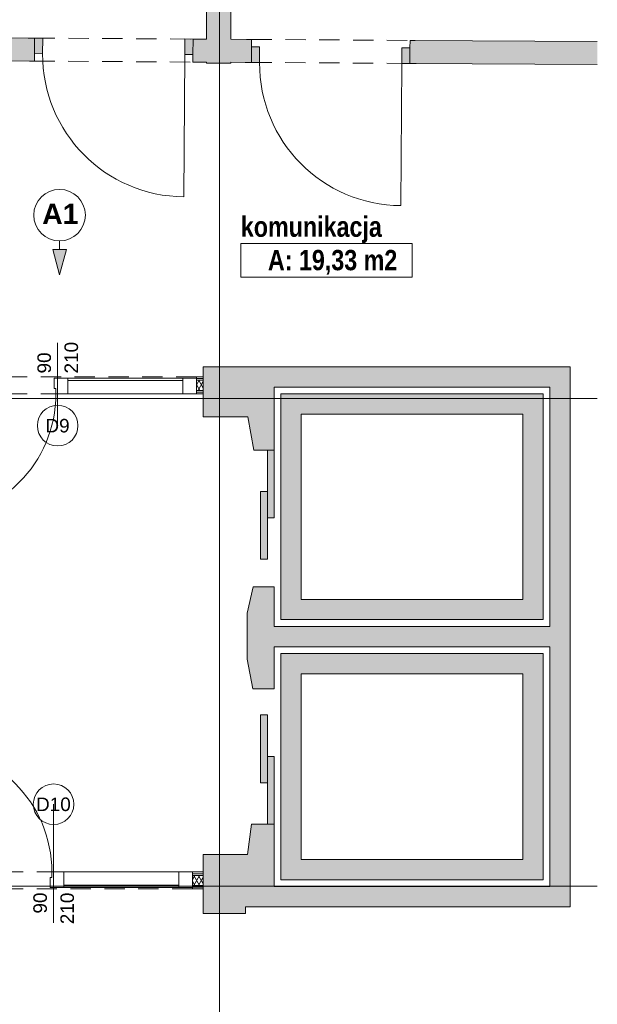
# Paper-space layout 'A-44 WYKOŃCZENIA ŚCIAN - PIĘTRO -1' of a CAD drawing. Header units: millimetres. Extents: x 0 to 594, y 0 to 297.
# Tile 10 of 16: x 333 to 376, y 114 to 187. Entities that reach past the tile are written whole.
import ezdxf
from ezdxf.xclip import XClip

# ---------------------------------------------------------------- set-up
doc = ezdxf.new("R2010")
doc.units = ezdxf.units.MM
doc.header["$MEASUREMENT"] = 0
doc.header["$XCLIPFRAME"] = 0
for name, pattern in [('DASHDOTX2', [1000, 500, -250, 0, -250]), ('Przer. długie kreski', [2.5, 1.5, -1]), ('PRZERYWANA_DU_A', [550, 350, -200])]:
    doc.linetypes.add(name, pattern=pattern)
for name, color, linetype, lineweight in [('0_Nr_pióra__1', 7, 'Continuous', 20), ('0_Nr_pióra__2', 8, 'Continuous', 13), ('A__OKŁADZINY ŚCIAN_Nr_pióra__1', 7, 'Continuous', 20), ('A_winda_Nr_pióra__1', 7, 'Continuous', 20), ('A_ściany proj_Nr_pióra__1', 7, 'Continuous', 20), ('A_ściany_Nr_pióra__1', 7, 'Continuous', 20), ('Drzwi Archicad_Nr_pióra__1', 7, 'Continuous', 20), ('Drzwi Archicad_Nr_pióra__3', 252, 'Continuous', 13), ('Znaczniki drzwi Archicada_Nr_pióra__3', 252, 'Continuous', 13)]:
    doc.layers.add(name, color=color, linetype=linetype, lineweight=lineweight)
for name, color, linetype in [('A__OKŁADZINY ŚCIAN', 7, 'Continuous'), ('A_podrys', 7, 'Continuous'), ('A_winda', 7, 'Continuous'), ('A_ściany', 7, 'Continuous'), ('A_ściany proj', 7, 'Continuous'), ('Drzwi Archicad', 7, 'Continuous')]:
    doc.layers.add(name, color=color, linetype=linetype)
for name, color, linetype, lineweight, true_color in [('A_osie_Nr_pióra__16', 7, 'Continuous', 5, 0x0f0f0f), ('A_ściany proj_Nr_pióra__21', 7, 'Continuous', 5, 0xb0b0b0), ('A_ściany_Nr_pióra__10', 7, 'Continuous', 13, 0x4b4b4b)]:
    doc.layers.add(name, color=color, linetype=linetype, lineweight=lineweight, true_color=true_color)
doc.styles.add('STYL_AUTOMATYCZNY_3', font='arial.ttf')
doc.styles.add('STYL_AUTOMATYCZNY_4', font='arial.ttf')
doc.styles.add('STYL_AUTOMATYCZNY_6', font='ARIALN.TTF')
pattern_1 = [(0, (-1493.6565, -286.4806), (0, 1), [0, -1])]
pattern_2 = [(60, (-1493.65654, -286.4806), (-0.25980762, 0.15), []), (120, (-1493.65654, -286.4806), (0.25980762, 0.15), [])]

# ---------------------------------------------------------------- blocks, each defined once
blk = doc.blocks.new('Rysunek_1_1', base_point=(-1493.657, -286.481))
at = {"layer": 'A__OKŁADZINY ŚCIAN', "linetype": 'Continuous', "lineweight": 0, "true_color": 0x000000}
blk.add_hatch(color=18, dxfattribs=at).paths.add_polyline_path([(335.836, 167.73), (336.336, 169.596), (335.336, 169.596)])
at = {"layer": 'A_winda', "linetype": 'Continuous', "lineweight": 0, "true_color": 0xfdfdfd}
h = blk.add_hatch(color=7, dxfattribs=at)
h.paths.add_polyline_path([(352.175, 158.944), (352.175, 142.27), (371.535, 142.27), (371.535, 158.944)])
h.paths.add_polyline_path([(370.035, 157.444), (370.035, 143.77), (353.675, 143.77), (353.675, 157.444)], flags=0)
for points in [[(351.175, 149.793), (351.675, 149.793), (351.675, 154.793), (351.175, 154.793)], [(350.675, 146.733), (351.175, 146.733), (351.175, 151.733), (350.675, 151.733)], [(350.675, 135.234), (350.675, 130.234), (351.175, 130.234), (351.175, 135.234)], [(351.175, 132.175), (351.175, 127.175), (351.675, 127.175), (351.675, 132.175)]]:
    blk.add_hatch(color=7, dxfattribs=at).paths.add_polyline_path(points)
h = blk.add_hatch(color=7, dxfattribs=at)
h.paths.add_polyline_path([(371.535, 139.77), (352.175, 139.77), (352.175, 123.062), (371.535, 123.062)])
h.paths.add_polyline_path([(370.035, 138.27), (370.035, 124.562), (353.675, 124.562), (353.675, 138.27)], flags=0)
at = {"layer": 'A_ściany', "linetype": 'Continuous', "lineweight": 0, "true_color": 0x000000}
for points in [[(348.491, 183.344), (348.491, 193.084), (346.691, 193.084), (346.691, 183.344)], [(280.45, 183.834), (333.981, 183.503), (333.992, 185.203), (281.95, 185.524)], [(345.692, 185.13), (345.681, 183.43), (346.691, 183.424), (346.691, 185.124)], [(348.491, 183.413), (349.998, 183.404), (350.008, 185.104), (348.491, 185.113)], [(361.708, 185.031), (361.698, 183.331), (375.535, 183.246), (375.535, 184.946)], [(346.445, 157.231), (349.741, 157.231), (350.185, 154.793), (351.675, 154.793), (351.675, 160.944), (346.445, 160.944)], [(373.535, 160.944), (351.675, 160.944), (351.675, 159.444), (373.535, 159.444)], [(373.535, 121.062), (373.535, 159.444), (372.035, 159.444), (372.035, 122.562)], [(349.689, 139.343), (350.096, 137.175), (351.675, 137.175), (351.675, 144.693), (350.135, 144.693), (349.689, 142.743)], [(351.675, 140.27), (372.035, 140.27), (372.035, 141.77), (351.675, 141.77)], [(349.701, 124.931), (346.445, 124.931), (346.445, 120.579), (349.564, 120.579), (349.564, 121.062), (351.675, 121.062), (351.675, 127.175), (349.996, 127.175)], [(351.675, 121.062), (373.535, 121.062), (372.035, 122.562), (351.675, 122.562)]]:
    blk.add_hatch(color=18, dxfattribs=at).paths.add_polyline_path(points)
at = {"layer": 'A_ściany proj', "linetype": 'Continuous', "lineweight": 13}
h = blk.add_hatch(dxfattribs=at)
h.set_pattern_fill('gypsum_0001', color=8, style=0, pattern_type=2)
h.set_pattern_definition(pattern_1)
h.paths.add_polyline_path([(345.945, 160.194), (345.945, 160.069), (346.445, 160.069), (346.445, 160.194)])
h = blk.add_hatch(dxfattribs=at)
h.set_pattern_fill('gypsum_0001', color=8, style=0, pattern_type=2)
h.set_pattern_definition(pattern_1)
h.paths.add_polyline_path([(346.445, 160.069), (345.945, 160.069), (345.945, 159.944), (346.445, 159.944)])
h = blk.add_hatch(dxfattribs=at)
h.set_pattern_fill('batt_insulation_0001', color=8, style=0, pattern_type=2)
h.set_pattern_definition(pattern_2)
h.paths.add_polyline_path([(346.445, 159.944), (345.945, 159.944), (345.945, 159.194), (346.445, 159.194)])
h = blk.add_hatch(dxfattribs=at)
h.set_pattern_fill('gypsum_0001', color=8, style=0, pattern_type=2)
h.set_pattern_definition(pattern_1)
h.paths.add_polyline_path([(346.445, 159.194), (345.945, 159.194), (345.945, 159.069), (346.445, 159.069)])
h = blk.add_hatch(dxfattribs=at)
h.set_pattern_fill('gypsum_0001', color=8, style=0, pattern_type=2)
h.set_pattern_definition(pattern_1)
h.paths.add_polyline_path([(345.945, 158.944), (346.445, 158.944), (346.445, 159.069), (345.945, 159.069)])
h = blk.add_hatch(dxfattribs=at)
h.set_pattern_fill('gypsum_0001', color=8, style=0, pattern_type=2)
h.set_pattern_definition(pattern_1)
h.paths.add_polyline_path([(346.445, 123.644), (345.645, 123.644), (345.645, 123.519), (346.445, 123.519)])
h = blk.add_hatch(dxfattribs=at)
h.set_pattern_fill('gypsum_0001', color=8, style=0, pattern_type=2)
h.set_pattern_definition(pattern_1)
h.paths.add_polyline_path([(346.445, 123.519), (345.645, 123.519), (345.645, 123.394), (346.445, 123.394)])
h = blk.add_hatch(dxfattribs=at)
h.set_pattern_fill('batt_insulation_0001', color=8, style=0, pattern_type=2)
h.set_pattern_definition(pattern_2)
h.paths.add_polyline_path([(346.445, 123.394), (345.645, 123.394), (345.645, 122.644), (346.445, 122.644)])
h = blk.add_hatch(dxfattribs=at)
h.set_pattern_fill('gypsum_0001', color=8, style=0, pattern_type=2)
h.set_pattern_definition(pattern_1)
h.paths.add_polyline_path([(345.645, 122.644), (345.645, 122.519), (346.445, 122.519), (346.445, 122.644)])
h = blk.add_hatch(dxfattribs=at)
h.set_pattern_fill('gypsum_0001', color=8, style=0, pattern_type=2)
h.set_pattern_definition(pattern_1)
h.paths.add_polyline_path([(345.645, 122.394), (346.445, 122.394), (346.445, 122.519), (345.645, 122.519)])
at = {"layer": 'Drzwi Archicad', "linetype": 'Continuous', "lineweight": 0, "true_color": 0xfdfdfd}
for points in [[(333.992, 185.203), (333.985, 184.053), (334.585, 184.049), (334.592, 185.199)], [(345.685, 183.98), (345.692, 185.13), (345.092, 185.134), (345.085, 183.984)], [(350.005, 184.554), (349.998, 183.404), (350.598, 183.4), (350.605, 184.55)], [(361.698, 183.331), (361.705, 184.481), (361.105, 184.485), (361.098, 183.335)]]:
    blk.add_hatch(color=7, dxfattribs=at).paths.add_polyline_path(points)
at = {"layer": '0_Nr_pióra__1', "color": 7, "linetype": 'Continuous', "lineweight": 20}
for p, q in [((349.218, 170.03), (349.218, 167.559)), ((349.218, 170.03), (361.87, 170.03)), ((361.87, 170.03), (361.87, 167.559)), ((349.218, 167.559), (361.87, 167.559))]:
    blk.add_line(p, q, dxfattribs=at)
at = {"layer": '0_Nr_pióra__2', "color": 8, "linetype": 'PRZERYWANA_DU_A', "lineweight": 13, "flags": 128}
blk.add_lwpolyline([(375.535, 92.594), (375.535, 187.594)], dxfattribs=at)
at = {"layer": 'A__OKŁADZINY ŚCIAN_Nr_pióra__1', "color": 7, "linetype": 'Continuous', "lineweight": 20}
for p, q in [((335.836, 170.23), (335.836, 169.596)), ((335.336, 169.596), (336.336, 169.596)), ((335.836, 167.73), (335.336, 169.596)), ((335.836, 167.73), (336.336, 169.596))]:
    blk.add_line(p, q, dxfattribs=at)
blk.add_circle((335.836, 172.133), 1.903, dxfattribs=at)
at = {"layer": 'A_osie_Nr_pióra__16', "color": 250, "linetype": 'DASHDOTX2', "lineweight": 5, "true_color": 0x0f0f0f}
for p, q in [((347.641, 242.052), (347.641, 92.594)), ((375.535, 158.594), (151.336, 158.594)), ((375.535, 122.594), (151.336, 122.594))]:
    blk.add_line(p, q, dxfattribs=at)
at = {"layer": 'A_winda_Nr_pióra__1', "color": 7, "linetype": 'PRZERYWANA_DU_A', "lineweight": 20, "flags": 128}
for points in [[(352.175, 158.944), (371.535, 158.944), (371.535, 142.27), (352.175, 142.27)], [(370.035, 157.444), (370.035, 143.77), (353.675, 143.77), (353.675, 157.444)], [(371.535, 139.77), (352.175, 139.77), (352.175, 123.062), (371.535, 123.062)], [(370.035, 138.27), (370.035, 124.562), (353.675, 124.562), (353.675, 138.27)]]:
    blk.add_lwpolyline(points, close=True, dxfattribs=at)
at = {"layer": 'A_winda_Nr_pióra__1', "color": 7, "linetype": 'Continuous', "lineweight": 20, "flags": 128}
for points in [[(351.175, 149.793), (351.175, 154.793), (351.675, 154.793), (351.675, 149.793)], [(350.675, 146.733), (350.675, 151.733), (351.175, 151.733), (351.175, 146.733)], [(350.675, 135.234), (350.675, 130.234), (351.175, 130.234), (351.175, 135.234)], [(351.175, 132.175), (351.175, 127.175), (351.675, 127.175), (351.675, 132.175)]]:
    blk.add_lwpolyline(points, close=True, dxfattribs=at)
at = {"layer": 'A_ściany proj_Nr_pióra__1', "color": 7, "linetype": 'Continuous', "lineweight": 20, "flags": 128}
for points in [[(346.445, 160.194), (345.945, 160.194)], [(345.945, 158.944), (346.445, 158.944)], [(346.445, 123.644), (345.645, 123.644)], [(345.645, 122.394), (346.445, 122.394)]]:
    blk.add_lwpolyline(points, dxfattribs=at)
at = {"layer": 'A_ściany proj_Nr_pióra__21', "color": 253, "linetype": 'Continuous', "lineweight": 5, "true_color": 0xb0b0b0}
for p, q in [((345.945, 160.094), (345.945, 160.194)), ((345.945, 160.069), (345.945, 160.094)), ((346.445, 160.069), (345.945, 160.069)), ((345.945, 159.944), (345.945, 160.069)), ((346.445, 159.944), (345.945, 159.944)), ((345.945, 159.194), (345.945, 159.944)), ((345.945, 159.194), (346.445, 159.194)), ((345.945, 159.069), (345.945, 159.194)), ((345.945, 159.069), (346.445, 159.069)), ((345.945, 158.944), (345.945, 159.069)), ((345.645, 123.644), (345.645, 123.519)), ((346.445, 123.519), (345.645, 123.519)), ((345.645, 123.519), (345.645, 123.394)), ((346.445, 123.394), (345.645, 123.394)), ((345.645, 123.394), (345.645, 122.644)), ((345.645, 122.644), (346.445, 122.644)), ((345.645, 122.644), (345.645, 122.519)), ((345.645, 122.519), (346.445, 122.519)), ((345.645, 122.519), (345.645, 122.494)), ((345.645, 122.494), (345.645, 122.394))]:
    blk.add_line(p, q, dxfattribs=at)
at = {"layer": 'A_ściany proj_Nr_pióra__21', "color": 253, "linetype": 'Continuous', "lineweight": 5, "true_color": 0xb0b0b0, "flags": 128}
for points in [[(346.445, 160.069), (346.445, 160.194)], [(346.445, 159.944), (346.445, 160.069)], [(346.445, 159.194), (346.445, 159.944)], [(346.445, 159.069), (346.445, 159.194)], [(346.445, 158.944), (346.445, 159.069)], [(346.445, 123.644), (346.445, 123.519)], [(346.445, 123.519), (346.445, 123.394)], [(346.445, 123.394), (346.445, 122.644)], [(346.445, 122.644), (346.445, 122.519)], [(346.445, 122.519), (346.445, 122.394)]]:
    blk.add_lwpolyline(points, dxfattribs=at)
at = {"layer": 'A_ściany_Nr_pióra__1', "color": 7, "linetype": 'Continuous', "lineweight": 20}
for p, q in [((333.992, 185.203), (333.522, 185.206)), ((333.992, 185.203), (333.985, 184.053)), ((345.692, 185.13), (345.685, 183.98)), ((345.692, 185.13), (346.162, 185.128)), ((350.008, 185.104), (349.638, 185.106)), ((350.005, 184.554), (350.008, 185.104)), ((361.705, 184.481), (361.708, 185.031)), ((361.708, 185.031), (362.078, 185.029)), ((333.985, 184.053), (333.981, 183.503)), ((345.685, 183.98), (345.681, 183.43)), ((349.998, 183.404), (350.005, 184.554)), ((361.698, 183.331), (361.705, 184.481)), ((333.981, 183.503), (333.611, 183.505)), ((345.681, 183.43), (346.051, 183.428)), ((349.998, 183.404), (349.528, 183.407)), ((361.698, 183.331), (362.168, 183.329)), ((351.675, 154.793), (350.185, 154.793)), ((350.135, 144.693), (351.675, 144.693)), ((351.675, 137.175), (350.096, 137.175)), ((349.996, 127.175), (351.675, 127.175))]:
    blk.add_line(p, q, dxfattribs=at)
at = {"layer": 'A_ściany_Nr_pióra__1', "color": 7, "linetype": 'Continuous', "lineweight": 20, "flags": 128}
for points in [[(346.691, 193.084), (346.691, 185.124)], [(348.491, 185.113), (348.491, 193.084)], [(333.992, 185.203), (281.95, 185.524)], [(346.691, 185.124), (345.692, 185.13)], [(350.008, 185.104), (348.491, 185.113)], [(375.535, 184.946), (361.708, 185.031)], [(293.35, 183.754), (333.981, 183.503)], [(345.681, 183.43), (346.691, 183.424)], [(346.691, 183.424), (346.691, 183.344)], [(346.691, 183.344), (348.491, 183.344)], [(348.491, 183.413), (349.998, 183.404)], [(348.491, 183.344), (348.491, 183.413)], [(361.698, 183.331), (375.535, 183.246)], [(351.675, 160.944), (346.445, 160.944)], [(346.445, 160.944), (346.445, 157.231)], [(373.535, 160.944), (351.675, 160.944)], [(373.535, 159.444), (373.535, 160.944)], [(351.675, 159.444), (372.035, 159.444)], [(351.675, 154.793), (351.675, 159.444)], [(372.035, 159.444), (372.035, 141.77)], [(373.535, 121.062), (373.535, 159.444)], [(346.445, 157.231), (349.741, 157.231)], [(349.741, 157.231), (350.185, 154.793)], [(350.135, 144.693), (349.689, 142.743)], [(351.675, 141.77), (351.675, 144.693)], [(349.689, 142.743), (349.689, 139.343)], [(372.035, 141.77), (351.675, 141.77)], [(351.675, 140.27), (372.035, 140.27)], [(351.675, 137.175), (351.675, 140.27)], [(372.035, 140.27), (372.035, 122.562)], [(349.689, 139.343), (350.096, 137.175)], [(349.996, 127.175), (349.701, 124.931)], [(351.675, 122.562), (351.675, 127.175)], [(349.701, 124.931), (346.445, 124.931)], [(346.445, 124.931), (346.445, 120.579)], [(372.035, 122.562), (351.675, 122.562)], [(349.564, 120.579), (349.564, 121.062)], [(349.564, 121.062), (351.675, 121.062)], [(351.675, 121.062), (373.535, 121.062)], [(346.445, 120.579), (349.564, 120.579)]]:
    blk.add_lwpolyline(points, dxfattribs=at)
at = {"layer": 'A_ściany_Nr_pióra__10', "color": 251, "linetype": 'Przer. długie kreski', "lineweight": 13, "true_color": 0x4b4b4b}
for p, q in [((333.992, 185.203), (345.692, 185.13)), ((350.008, 185.104), (361.708, 185.031)), ((333.981, 183.503), (345.681, 183.43)), ((349.998, 183.404), (361.698, 183.331))]:
    blk.add_line(p, q, dxfattribs=at)
at = {"layer": 'Drzwi Archicad_Nr_pióra__1', "color": 7, "linetype": 'Continuous', "lineweight": 20}
for p, q in [((333.992, 185.203), (333.522, 185.206)), ((333.992, 185.203), (333.522, 185.206)), ((333.985, 184.053), (333.992, 185.203)), ((333.992, 185.203), (333.985, 184.053)), ((333.992, 185.203), (333.985, 184.053)), ((333.992, 185.203), (334.592, 185.199)), ((334.592, 185.199), (334.585, 184.049)), ((345.085, 183.984), (345.092, 185.134)), ((345.092, 185.134), (345.692, 185.13)), ((345.692, 185.13), (345.685, 183.98)), ((345.692, 185.13), (345.685, 183.98)), ((345.692, 185.13), (345.685, 183.98)), ((345.692, 185.13), (346.162, 185.128)), ((345.692, 185.13), (346.162, 185.128)), ((350.008, 185.104), (349.638, 185.106)), ((350.008, 185.104), (349.638, 185.106)), ((350.005, 184.554), (350.008, 185.104)), ((350.005, 184.554), (350.008, 185.104)), ((361.705, 184.481), (361.708, 185.031)), ((361.705, 184.481), (361.708, 185.031)), ((361.708, 185.031), (362.078, 185.029)), ((361.708, 185.031), (362.078, 185.029)), ((333.985, 184.053), (333.981, 183.503)), ((333.985, 184.053), (333.981, 183.503)), ((334.585, 184.049), (333.985, 184.053)), ((345.085, 183.984), (345.02, 173.484)), ((345.685, 183.98), (345.085, 183.984)), ((345.685, 183.98), (345.681, 183.43)), ((345.685, 183.98), (345.681, 183.43)), ((349.998, 183.404), (350.005, 184.554)), ((349.998, 183.404), (350.005, 184.554)), ((349.998, 183.404), (350.005, 184.554)), ((350.005, 184.554), (350.605, 184.55)), ((350.605, 184.55), (350.598, 183.4)), ((361.098, 183.335), (361.105, 184.485)), ((361.105, 184.485), (361.705, 184.481)), ((361.705, 184.481), (361.698, 183.331)), ((361.698, 183.331), (361.705, 184.481)), ((361.698, 183.331), (361.705, 184.481)), ((333.981, 183.503), (333.611, 183.505)), ((333.981, 183.503), (333.611, 183.505)), ((345.681, 183.43), (346.051, 183.428)), ((345.681, 183.43), (346.051, 183.428)), ((349.998, 183.404), (349.528, 183.407)), ((349.998, 183.404), (349.528, 183.407)), ((350.598, 183.4), (349.998, 183.404)), ((361.098, 183.335), (361.033, 172.835)), ((361.698, 183.331), (361.098, 183.335)), ((361.698, 183.331), (362.168, 183.329)), ((361.698, 183.331), (362.168, 183.329)), ((351.675, 154.793), (350.185, 154.793)), ((350.135, 144.693), (351.675, 144.693)), ((351.675, 137.175), (350.096, 137.175)), ((349.996, 127.175), (351.675, 127.175))]:
    blk.add_line(p, q, dxfattribs=at)
for centre in [(345.085, 183.984), (361.098, 183.335)]:
    blk.add_arc(centre, 10.5, 179.64597, 269.64597, dxfattribs=at)
at = {"layer": 'Drzwi Archicad_Nr_pióra__3', "color": 252, "linetype": 'Przer. długie kreski', "lineweight": 13}
for p, q in [((345.945, 160.194), (325.445, 160.194)), ((345.945, 158.944), (325.445, 158.944)), ((345.645, 123.644), (325.145, 123.644)), ((345.645, 122.394), (325.145, 122.394))]:
    blk.add_line(p, q, dxfattribs=at)
at = {"layer": 'Drzwi Archicad_Nr_pióra__3', "color": 252, "linetype": 'Continuous', "lineweight": 13}
for p, q in [((335.445, 160.094), (335.445, 159.344)), ((336.445, 160.094), (335.445, 160.094)), ((336.445, 158.944), (336.445, 160.094)), ((336.445, 160.094), (344.945, 160.094)), ((336.445, 158.944), (336.445, 160.094)), ((344.945, 159.914), (336.445, 159.914)), ((345.945, 160.094), (344.945, 160.094)), ((344.945, 160.094), (344.945, 158.944)), ((344.945, 160.094), (344.945, 158.944)), ((345.945, 160.094), (345.945, 160.194)), ((345.945, 158.944), (345.945, 160.094)), ((345.945, 160.069), (345.945, 160.094)), ((345.945, 160.069), (345.945, 160.094)), ((345.945, 159.944), (345.945, 160.069)), ((345.945, 159.944), (345.945, 160.069)), ((345.945, 159.194), (345.945, 159.944)), ((345.945, 159.194), (345.945, 159.944)), ((335.445, 159.344), (335.565, 159.344)), ((335.565, 159.344), (335.565, 158.944)), ((345.945, 159.069), (345.945, 159.194)), ((345.945, 159.069), (345.945, 159.194)), ((335.565, 158.944), (336.445, 158.944)), ((344.945, 158.944), (336.445, 158.944)), ((336.445, 158.944), (344.945, 158.944)), ((344.945, 158.944), (345.945, 158.944)), ((345.945, 158.944), (345.945, 159.069)), ((345.945, 158.944), (345.945, 159.069)), ((335.265, 123.244), (335.265, 123.644)), ((335.265, 123.644), (336.145, 123.644)), ((336.145, 123.644), (336.145, 122.494)), ((344.645, 123.644), (336.145, 123.644)), ((336.145, 123.644), (336.145, 122.494)), ((336.145, 123.644), (344.645, 123.644)), ((344.645, 122.494), (344.645, 123.644)), ((344.645, 123.644), (345.645, 123.644)), ((344.645, 122.494), (344.645, 123.644)), ((345.645, 123.644), (345.645, 122.494)), ((345.645, 123.644), (345.645, 123.519)), ((345.645, 123.644), (345.645, 123.519)), ((335.145, 122.494), (335.145, 123.244)), ((335.145, 123.244), (335.265, 123.244)), ((345.645, 123.519), (345.645, 123.394)), ((345.645, 123.519), (345.645, 123.394)), ((345.645, 123.394), (345.645, 122.644)), ((345.645, 123.394), (345.645, 122.644)), ((336.145, 122.494), (335.145, 122.494)), ((344.645, 122.674), (336.145, 122.674)), ((336.145, 122.494), (344.645, 122.494)), ((345.645, 122.494), (344.645, 122.494)), ((345.645, 122.644), (345.645, 122.519)), ((345.645, 122.644), (345.645, 122.519)), ((345.645, 122.519), (345.645, 122.494)), ((345.645, 122.519), (345.645, 122.494)), ((345.645, 122.494), (345.645, 122.394))]:
    blk.add_line(p, q, dxfattribs=at)
for centre, start, end in [((326.325, 158.944), 270, 0), ((326.025, 123.644), 0, 90)]:
    blk.add_arc(centre, 9.24, start, end, dxfattribs=at)
at = {"layer": 'Znaczniki drzwi Archicada_Nr_pióra__3', "color": 252, "linetype": 'Continuous', "lineweight": 13}
for p, q in [((335.695, 156.593), (335.695, 162.694)), ((335.395, 128.644), (335.395, 119.894))]:
    blk.add_line(p, q, dxfattribs=at)
at = {"layer": 'Znaczniki drzwi Archicada_Nr_pióra__3', "color": 252, "linetype": 'Continuous', "lineweight": 13, "flags": 128}
for points in [[(334.195, 156.593, 1), (337.195, 156.593, 1)], [(336.895, 128.644, 1), (333.895, 128.644, 1)]]:
    blk.add_lwpolyline(points, format="xyb", close=True, dxfattribs=at)
at = {"layer": '0_Nr_pióra__1', "color": 7, "linetype": 'Continuous', "lineweight": 20, "char_height": 1.5, "attachment_point": 1, "style": 'STYL_AUTOMATYCZNY_6'}
for s, insert in [('\\A1;{\\pql;\\fArial Narrow|b1|i0|c238|p0;\\W1.000000;komunikacja}', (349.218, 172.031)), ('\\A1;{\\pql;\\fArial Narrow|b1|i0|c238|p0;\\W1.000000;A: 19,33 m2}', (351.218, 169.565))]:
    blk.add_mtext(s, dxfattribs=dict(at, insert=insert))
at = {"layer": 'A__OKŁADZINY ŚCIAN_Nr_pióra__1', "color": 7, "linetype": 'Continuous', "lineweight": 20, "insert": (334.554, 172.219), "char_height": 1.5, "attachment_point": 4, "style": 'STYL_AUTOMATYCZNY_3'}
blk.add_mtext('\\A1;{\\pql;\\fArial|b1|i0|c238|p0;\\W1.000000;A1}', dxfattribs=at)
at = {"layer": 'Znaczniki drzwi Archicada_Nr_pióra__3', "color": 252, "linetype": 'Continuous', "lineweight": 13, "char_height": 1, "attachment_point": 7, "rotation": 90, "style": 'STYL_AUTOMATYCZNY_4'}
for s, insert in [('\\A1;{\\pql;\\fArial CE|b0|i0|c238|p0;\\W1.000000;210}', (337.212, 160.444)), ('\\A1;{\\pql;\\fArial CE|b0|i0|c238|p0;\\W1.000000;90}', (335.212, 160.444)), ('\\A1;{\\pql;\\fArial CE|b0|i0|c238|p0;\\W1.000000;90}', (334.912, 120.574)), ('\\A1;{\\pql;\\fArial CE|b0|i0|c238|p0;\\W1.000000;210}', (336.912, 119.789))]:
    blk.add_mtext(s, dxfattribs=dict(at, insert=insert))
at = {"layer": 'Znaczniki drzwi Archicada_Nr_pióra__3', "color": 252, "linetype": 'Continuous', "lineweight": 13, "char_height": 1, "attachment_point": 7, "style": 'STYL_AUTOMATYCZNY_4'}
for s, insert in [('\\A1;{\\pql;\\fArial CE|b0|i0|c238|p0;\\W1.000000;D9}', (334.792, 156.076)), ('\\A1;{\\pql;\\fArial CE|b0|i0|c238|p0;\\W1.000000;D10}', (334.1, 128.127))]:
    blk.add_mtext(s, dxfattribs=dict(at, insert=insert))

psp = doc.layouts.new('A-44 WYKOŃCZENIA ŚCIAN - PIĘTRO -1')

# ---------------------------------------------------------------- block references
at = {"layer": 'A_podrys', "color": 37, "linetype": 'Continuous', "lineweight": 5, "true_color": 0x656532}
ref = psp.add_blockref('Rysunek_1_1', (-1493.657, -286.481), dxfattribs=at)
XClip(ref).set_block_clipping_path([(125.084818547, 92.5942348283), (375.5347897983, 290.9937032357)])

doc.saveas('drawing.dxf')
